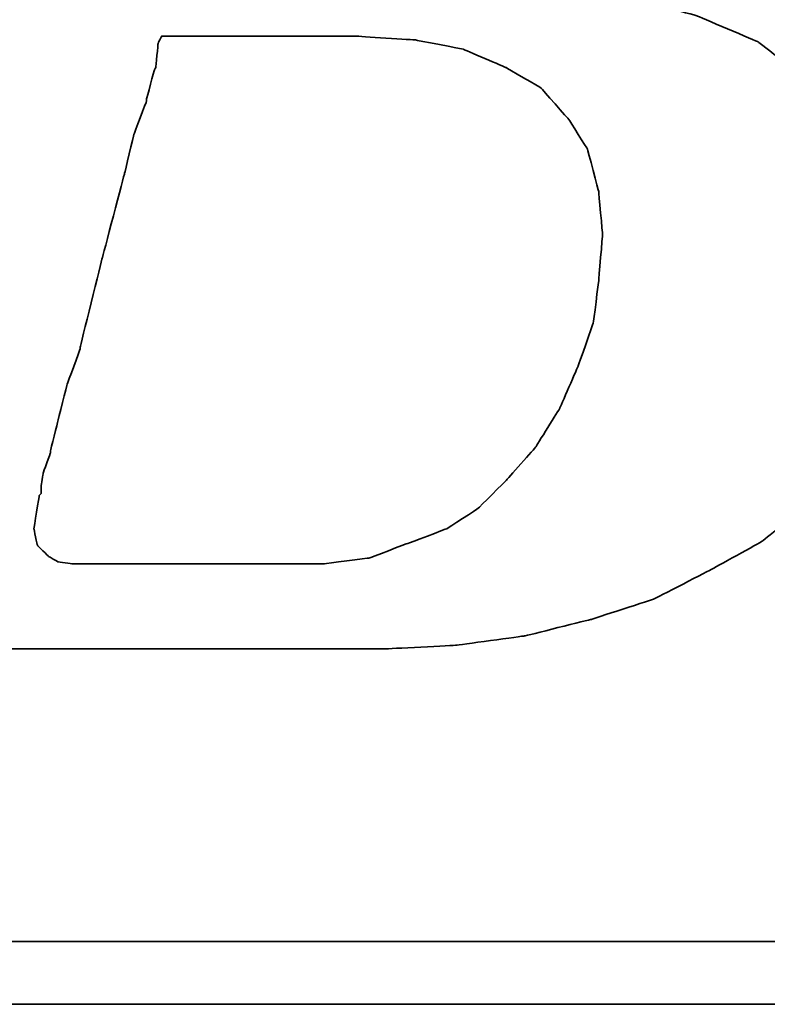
# Model space of a CAD drawing. Header units: millimetres. Extents: x -2774 to 3135, y -1571 to 860.
# Tile 23 of 256: x -2354.8 to -2352.09, y -1542.44 to -1538.86. Entities that reach past the tile are written whole.
import ezdxf

# ---------------------------------------------------------------- set-up
doc = ezdxf.new("R2010")
doc.units = ezdxf.units.MM
doc.layers.add('DIM', color=4, linetype='CONTINUOUS')
doc.layers.add('layer 1', color=7, linetype='CONTINUOUS')

# ---------------------------------------------------------------- blocks, each defined once
blk = doc.blocks.new('TBI MOTION logo(完整正式版)')
at = {"layer": 'layer 1', "color": 22, "lineweight": 35}
for points, knots in [([(-64.65375, -6.86375), (-64.65375, -6.86375), (-64.84375, -7.29625), (-64.84375, -7.29625), (-64.84375, -7.29625), (-64.84375, -7.29625), (-64.86875, -7.34375), (-64.86875, -7.34375), (-64.86875, -7.34375), (-64.86875, -7.34375), (-64.86875, -7.36875), (-64.86875, -7.36875), (-64.86875, -7.36875), (-64.86875, -7.36875), (-65.15375, -7.65375), (-65.15375, -7.65375), (-65.15375, -7.65375), (-65.15375, -7.65375), (-65.17875, -7.65375), (-65.17875, -7.65375), (-65.17875, -7.65375), (-65.17875, -7.65375), (-65.20375, -7.67875), (-65.20375, -7.67875), (-65.20375, -7.67875), (-65.20375, -7.67875), (-65.58875, -7.87125), (-65.58875, -7.87125), (-65.58875, -7.87125), (-65.58875, -7.87125), (-65.63375, -7.87125), (-65.63375, -7.87125), (-65.63375, -7.87125), (-65.63375, -7.87125), (-65.65875, -7.89375), (-65.65875, -7.89375), (-65.65875, -7.89375), (-65.65875, -7.89375), (-66.09375, -7.94375), (-66.09375, -7.94375), (-66.09375, -7.94375), (-66.09375, -7.94375), (-66.11375, -7.94375), (-66.11375, -7.94375), (-66.11375, -7.94375), (-66.11375, -7.94375), (-66.16375, -7.94375), (-66.16375, -7.94375), (-66.16375, -7.94375), (-66.16375, -7.94375), (-66.30875, -7.94375), (-66.30875, -7.94375), (-66.30875, -7.94375), (-66.30875, -7.94375), (-66.69375, -7.94375), (-66.69375, -7.94375), (-66.69375, -7.94375), (-66.69375, -7.94375), (-67.07375, -7.94375), (-67.07375, -7.94375), (-67.07375, -7.94375), (-67.07375, -7.94375), (-67.12375, -7.94375), (-67.12375, -7.94375), (-67.12375, -7.94375), (-67.12375, -7.94375), (-67.12375, -7.96625), (-67.12375, -7.96625), (-67.12375, -7.96625), (-67.12375, -7.96625), (-67.14875, -7.99125), (-67.14875, -7.99125), (-67.14875, -7.99125), (-67.14875, -7.99125), (-67.24375, -8.34875), (-67.24375, -8.34875), (-67.24375, -8.34875), (-67.24375, -8.34875), (-67.31375, -8.68625), (-67.31375, -8.68625), (-67.31375, -8.68625), (-67.31375, -8.68625), (-67.26875, -8.68625), (-67.26875, -8.68625), (-67.26875, -8.68625), (-67.26875, -8.68625), (-67.07375, -8.68625), (-67.07375, -8.68625), (-67.07375, -8.68625), (-67.07375, -8.68625), (-66.54875, -8.68625), (-66.54875, -8.68625), (-66.54875, -8.68625), (-66.54875, -8.68625), (-65.82625, -8.68625), (-65.82625, -8.68625), (-65.82625, -8.68625), (-65.82625, -8.68625), (-65.01375, -8.68625), (-65.01375, -8.68625), (-65.01375, -8.68625), (-65.01375, -8.68625), (-64.05375, -8.68625), (-64.05375, -8.68625), (-64.05375, -8.68625), (-64.05375, -8.68625), (-62.08375, -8.68625), (-62.08375, -8.68625), (-62.08375, -8.68625), (-62.08375, -8.68625), (-60.06875, -8.68625), (-60.06875, -8.68625), (-60.06875, -8.68625), (-60.06875, -8.68625), (-59.10875, -8.68625), (-59.10875, -8.68625), (-59.10875, -8.68625), (-59.10875, -8.68625), (-58.29375, -8.68625), (-58.29375, -8.68625), (-58.29375, -8.68625), (-58.29375, -8.68625), (-57.57375, -8.68625), (-57.57375, -8.68625), (-57.57375, -8.68625), (-57.57375, -8.68625), (-57.04875, -8.68625), (-57.04875, -8.68625), (-57.04875, -8.68625), (-57.04875, -8.68625), (-56.85375, -8.68625), (-56.85375, -8.68625), (-56.85375, -8.68625), (-56.85375, -8.68625), (-56.70875, -8.68625), (-56.70875, -8.68625), (-56.70875, -8.68625), (-56.70875, -8.68625), (-56.61375, -8.68625), (-56.61375, -8.68625), (-56.61375, -8.68625), (-56.61375, -8.68625), (-56.56875, -8.68625), (-56.56875, -8.68625), (-56.56875, -8.68625), (-56.56875, -8.68625), (-55.65375, -8.63875), (-55.65375, -8.63875), (-55.65375, -8.63875), (-55.65375, -8.63875), (-54.76875, -8.51875), (-54.76875, -8.51875), (-54.76875, -8.51875), (-54.76875, -8.51875), (-53.90375, -8.30375), (-53.90375, -8.30375), (-53.90375, -8.30375), (-53.90375, -8.30375), (-53.08875, -8.03875), (-53.08875, -8.03875), (-53.08875, -8.03875), (-53.08875, -8.03875), (-52.34375, -7.65375), (-52.34375, -7.65375), (-52.34375, -7.65375), (-52.34375, -7.65375), (-51.69875, -7.29625), (-51.69875, -7.29625), (-51.69875, -7.29625), (-51.69875, -7.29625), (-51.21875, -6.91125), (-51.21875, -6.91125), (-51.21875, -6.91125), (-51.21875, -6.91125), (-50.83375, -6.50375), (-50.83375, -6.50375), (-50.83375, -6.50375), (-50.83375, -6.50375), (-50.44875, -5.94875), (-50.44875, -5.94875), (-50.44875, -5.94875), (-50.44875, -5.94875), (-50.13875, -5.30375), (-50.13875, -5.30375), (-50.13875, -5.30375), (-50.13875, -5.30375), (-49.99375, -4.65375), (-49.99375, -4.65375), (-49.99375, -4.65375), (-49.99375, -4.65375), (-49.92375, -3.98375), (-49.92375, -3.98375), (-49.92375, -3.98375), (-49.92375, -3.98375), (-49.99375, -3.19374), (-49.99375, -3.19374), (-49.99375, -3.19374), (-49.99375, -3.19374), (-50.23374, -2.44874), (-50.23374, -2.44874), (-50.23374, -2.44874), (-50.23374, -2.44874), (-50.59375, -1.87374), (-50.59375, -1.87374), (-50.59375, -1.87374), (-50.59375, -1.87374), (-51.09875, -1.31874), (-51.09875, -1.31874), (-51.09875, -1.31874), (-51.09875, -1.31874), (-51.74375, -0.81875), (-51.74375, -0.81875), (-51.74375, -0.81875), (-51.74375, -0.81875), (-52.53875, -0.48125), (-52.53875, -0.48125), (-52.53875, -0.48125), (-52.53875, -0.48125), (-53.47375, -0.21875), (-53.47375, -0.21875), (-53.47375, -0.21875), (-53.47375, -0.21875), (-54.52875, -0.04874), (-54.52875, -0.04874), (-54.52875, -0.04874), (-54.52875, -0.04874), (-55.65375, 0.12125), (-55.65375, 0.12125), (-55.65375, 0.12125), (-55.65375, 0.12125), (-54.50375, 0.28624), (-54.50375, 0.28624), (-54.50375, 0.28624), (-54.50375, 0.28624), (-53.83375, 0.38124), (-53.83375, 0.38124), (-53.83375, 0.38124), (-53.83375, 0.38124), (-53.18375, 0.50125), (-53.18375, 0.50125), (-53.18375, 0.50125), (-53.18375, 0.50125), (-52.55875, 0.66874), (-52.55875, 0.66874), (-52.55875, 0.66874), (-52.55875, 0.66874), (-52.03375, 0.86124), (-52.03375, 0.86124), (-52.03375, 0.86124), (-52.03375, 0.86124), (-51.50374, 1.03124), (-51.50374, 1.03124), (-51.50374, 1.03124), (-51.50374, 1.03124), (-51.09875, 1.27125), (-51.09875, 1.27125), (-51.09875, 1.27125), (-51.09875, 1.27125), (-50.71375, 1.48624), (-50.71375, 1.48624), (-50.71375, 1.48624), (-50.71375, 1.48624), (-50.37625, 1.77625), (-50.37625, 1.77625), (-50.37625, 1.77625), (-50.37625, 1.77625), (-49.82375, 2.37625), (-49.82375, 2.37625), (-49.82375, 2.37625), (-49.82375, 2.37625), (-49.41875, 2.99625), (-49.41875, 2.99625), (-49.41875, 2.99625), (-49.41875, 2.99625), (-49.22375, 3.76625), (-49.22375, 3.76625), (-49.22375, 3.76625), (-49.22375, 3.76625), (-49.15375, 4.50874), (-49.15375, 4.50874), (-49.15375, 4.50874), (-49.15375, 4.50874), (-49.20375, 5.25125), (-49.20375, 5.25125), (-49.20375, 5.25125), (-49.20375, 5.25125), (-49.41875, 5.92625), (-49.41875, 5.92625), (-49.41875, 5.92625), (-49.41875, 5.92625), (-49.77875, 6.47625), (-49.77875, 6.47625), (-49.77875, 6.47625), (-49.77875, 6.47625), (-50.33125, 7.02624), (-50.33125, 7.02624), (-50.33125, 7.02624), (-50.33125, 7.02624), (-51.00125, 7.43625), (-51.00125, 7.43625), (-51.00125, 7.43625), (-51.00125, 7.43625), (-51.79375, 7.72625), (-51.79375, 7.72625), (-51.79375, 7.72625), (-51.79375, 7.72625), (-52.72875, 7.89124), (-52.72875, 7.89124), (-52.72875, 7.89124), (-52.72875, 7.89124), (-53.83375, 7.98625), (-53.83375, 7.98625), (-53.83375, 7.98625), (-53.83375, 7.98625), (-53.92875, 7.98625), (-53.92875, 7.98625), (-53.92875, 7.98625), (-53.92875, 7.98625), (-54.26375, 7.98625), (-54.26375, 7.98625), (-54.26375, 7.98625), (-54.26375, 7.98625), (-54.74375, 7.98625), (-54.74375, 7.98625), (-54.74375, 7.98625), (-54.74375, 7.98625), (-55.36875, 7.98625), (-55.36875, 7.98625), (-55.36875, 7.98625), (-55.36875, 7.98625), (-56.13375, 7.98625), (-56.13375, 7.98625), (-56.13375, 7.98625), (-56.13375, 7.98625), (-56.94875, 7.98625), (-56.94875, 7.98625), (-56.94875, 7.98625), (-56.94875, 7.98625), (-58.77625, 7.98625), (-58.77625, 7.98625), (-58.77625, 7.98625), (-58.77625, 7.98625), (-60.59875, 7.98625), (-60.59875, 7.98625), (-60.59875, 7.98625), (-60.59875, 7.98625), (-61.41375, 7.98625), (-61.41375, 7.98625), (-61.41375, 7.98625), (-61.41375, 7.98625), (-62.17875, 7.98625), (-62.17875, 7.98625), (-62.17875, 7.98625), (-62.17875, 7.98625), (-62.80375, 7.98625), (-62.80375, 7.98625), (-62.80375, 7.98625), (-62.80375, 7.98625), (-63.30625, 7.98625), (-63.30625, 7.98625), (-63.30625, 7.98625), (-63.30625, 7.98625), (-63.57375, 7.98625), (-63.57375, 7.98625), (-63.57375, 7.98625), (-63.57375, 7.98625), (-63.57375, 7.96375), (-63.57375, 7.96375), (-63.57375, 7.96375), (-63.57375, 7.96375), (-63.59875, 7.94125), (-63.59875, 7.94125), (-63.59875, 7.94125), (-63.59875, 7.94125), (-63.69375, 7.55625), (-63.69375, 7.55625), (-63.69375, 7.55625), (-63.69375, 7.55625), (-63.76375, 7.24624), (-63.76375, 7.24624), (-63.76375, 7.24624), (-63.76375, 7.24624), (-63.23875, 7.24624), (-63.23875, 7.24624), (-63.23875, 7.24624), (-63.23875, 7.24624), (-62.75875, 7.24624), (-62.75875, 7.24624), (-62.75875, 7.24624), (-62.75875, 7.24624), (-62.61125, 7.24624), (-62.61125, 7.24624), (-62.61125, 7.24624), (-62.61125, 7.24624), (-62.56625, 7.24624), (-62.56625, 7.24624), (-62.56625, 7.24624), (-62.56625, 7.24624), (-62.22875, 7.24624), (-62.22875, 7.24624), (-62.22875, 7.24624), (-62.22875, 7.24624), (-62.20375, 7.24624), (-62.20375, 7.24624), (-62.20375, 7.24624), (-62.20375, 7.24624), (-62.17875, 7.21875), (-62.17875, 7.21875), (-62.17875, 7.21875), (-62.17875, 7.21875), (-61.96375, 7.17125), (-61.96375, 7.17125), (-61.96375, 7.17125), (-61.96375, 7.17125), (-61.72375, 7.12624), (-61.72375, 7.12624), (-61.72375, 7.12624), (-61.72375, 7.12624), (-61.70375, 7.12624), (-61.70375, 7.12624), (-61.70375, 7.12624), (-61.70375, 7.12624), (-61.55875, 7.07624), (-61.55875, 7.07624), (-61.55875, 7.07624), (-61.55875, 7.07624), (-61.50875, 7.07624), (-61.50875, 7.07624), (-61.50875, 7.07624), (-61.50875, 7.07624), (-61.48375, 7.02624), (-61.48375, 7.02624), (-61.48375, 7.02624), (-61.48375, 7.02624), (-61.31875, 6.83375), (-61.31875, 6.83375), (-61.31875, 6.83375), (-61.31875, 6.83375), (-61.29375, 6.81125), (-61.29375, 6.81125), (-61.29375, 6.81125), (-61.29375, 6.81125), (-61.29375, 6.78625), (-61.29375, 6.78625), (-61.29375, 6.78625), (-61.29375, 6.78625), (-61.19875, 6.50124), (-61.19875, 6.50124), (-61.19875, 6.50124), (-61.19875, 6.50124), (-61.17375, 6.45124), (-61.17375, 6.45124), (-61.17375, 6.45124), (-61.17375, 6.45124), (-61.19875, 6.40625), (-61.19875, 6.40625), (-61.19875, 6.40625), (-61.19875, 6.40625), (-61.26875, 5.99624), (-61.26875, 5.99624), (-61.26875, 5.99624), (-61.26875, 5.99624), (-61.26875, 5.85125), (-61.26875, 5.85125), (-61.26875, 5.85125), (-61.26875, 5.85125), (-61.26875, 5.82625), (-61.26875, 5.82625), (-61.26875, 5.82625), (-61.26875, 5.82625), (-61.29375, 5.80625), (-61.29375, 5.80625), (-61.29375, 5.80625), (-61.29375, 5.80625), (-61.34125, 5.66125), (-61.34125, 5.66125), (-61.34125, 5.66125), (-61.34125, 5.66125), (-61.41375, 5.44625), (-61.41375, 5.44625), (-61.41375, 5.44625), (-61.41375, 5.44625), (-61.48375, 5.15625), (-61.48375, 5.15625), (-61.48375, 5.15625), (-61.48375, 5.15625), (-61.58375, 4.82124), (-61.58375, 4.82124), (-61.58375, 4.82124), (-61.58375, 4.82124), (-61.79875, 4.00375), (-61.79875, 4.00375), (-61.79875, 4.00375), (-61.79875, 4.00375), (-62.05875, 2.99625), (-62.05875, 2.99625), (-62.05875, 2.99625), (-62.05875, 2.99625), (-62.34875, 1.91625), (-62.34875, 1.91625), (-62.34875, 1.91625), (-62.34875, 1.91625), (-62.97375, -0.41124), (-62.97375, -0.41124), (-62.97375, -0.41124), (-62.97375, -0.41124), (-63.59875, -2.75875), (-63.59875, -2.75875), (-63.59875, -2.75875), (-63.59875, -2.75875), (-63.88375, -3.86374), (-63.88375, -3.86374), (-63.88375, -3.86374), (-63.88375, -3.86374), (-64.14875, -4.82374), (-64.14875, -4.82374), (-64.14875, -4.82374), (-64.14875, -4.82374), (-64.36375, -5.64125), (-64.36375, -5.64125), (-64.36375, -5.64125), (-64.36375, -5.64125), (-64.43625, -5.97625), (-64.43625, -5.97625), (-64.43625, -5.97625), (-64.43625, -5.97625), (-64.50875, -6.28625), (-64.50875, -6.28625), (-64.50875, -6.28625), (-64.50875, -6.28625), (-64.50875, -6.30875), (-64.50875, -6.30875), (-64.50875, -6.30875), (-64.50875, -6.30875), (-64.57875, -6.50375), (-64.57875, -6.50375), (-64.57875, -6.50375), (-64.57875, -6.50375), (-64.62875, -6.69625), (-64.62875, -6.69625), (-64.62875, -6.69625), (-64.62875, -6.69625), (-64.62875, -6.76875), (-64.62875, -6.76875), (-64.62875, -6.76875), (-64.62875, -6.76875), (-64.62875, -6.81375), (-64.62875, -6.81375), (-64.62875, -6.81375), (-64.62875, -6.81375), (-64.62875, -6.83875), (-64.62875, -6.83875), (-64.62875, -6.83875), (-64.62875, -6.83875), (-64.65375, -6.86375), (-64.65375, -6.86375)], [0, 0, 0, 0, 0.00719424, 0.00719424, 0.00719424, 0.00719425, 0.01438849, 0.01438849, 0.01438849, 0.0143885, 0.02158273, 0.02158273, 0.02158273, 0.02158274, 0.02877698, 0.02877698, 0.02877698, 0.02877699, 0.03597122, 0.03597122, 0.03597122, 0.03597123, 0.04316547, 0.04316547, 0.04316547, 0.04316548, 0.05035971, 0.05035971, 0.05035971, 0.05035972, 0.05755396, 0.05755396, 0.05755396, 0.05755397, 0.0647482, 0.0647482, 0.0647482, 0.06474821, 0.07194245, 0.07194245, 0.07194245, 0.07194246, 0.07913669, 0.07913669, 0.07913669, 0.0791367, 0.08633094, 0.08633094, 0.08633094, 0.08633095, 0.09352518, 0.09352518, 0.09352518, 0.09352519, 0.10071942, 0.10071942, 0.10071942, 0.10071943, 0.10791367, 0.10791367, 0.10791367, 0.10791368, 0.11510791, 0.11510791, 0.11510791, 0.11510792, 0.12230216, 0.12230216, 0.12230216, 0.12230217, 0.1294964, 0.1294964, 0.1294964, 0.12949641, 0.13669065, 0.13669065, 0.13669065, 0.13669066, 0.14388489, 0.14388489, 0.14388489, 0.1438849, 0.15107914, 0.15107914, 0.15107914, 0.15107915, 0.15827338, 0.15827338, 0.15827338, 0.15827339, 0.16546763, 0.16546763, 0.16546763, 0.16546764, 0.17266187, 0.17266187, 0.17266187, 0.17266188, 0.17985612, 0.17985612, 0.17985612, 0.17985613, 0.18705036, 0.18705036, 0.18705036, 0.18705037, 0.1942446, 0.1942446, 0.1942446, 0.19424461, 0.20143885, 0.20143885, 0.20143885, 0.20143886, 0.20863309, 0.20863309, 0.20863309, 0.2086331, 0.21582734, 0.21582734, 0.21582734, 0.21582735, 0.22302158, 0.22302158, 0.22302158, 0.22302159, 0.23021583, 0.23021583, 0.23021583, 0.23021584, 0.23741007, 0.23741007, 0.23741007, 0.23741008, 0.24460432, 0.24460432, 0.24460432, 0.24460433, 0.25179856, 0.25179856, 0.25179856, 0.25179857, 0.25899281, 0.25899281, 0.25899281, 0.25899282, 0.26618705, 0.26618705, 0.26618705, 0.26618706, 0.27338129, 0.27338129, 0.27338129, 0.2733813, 0.28057554, 0.28057554, 0.28057554, 0.28057555, 0.28776978, 0.28776978, 0.28776978, 0.28776979, 0.29496403, 0.29496403, 0.29496403, 0.29496404, 0.30215827, 0.30215827, 0.30215827, 0.30215828, 0.30935252, 0.30935252, 0.30935252, 0.30935253, 0.31654676, 0.31654676, 0.31654676, 0.31654677, 0.32374101, 0.32374101, 0.32374101, 0.32374102, 0.33093525, 0.33093525, 0.33093525, 0.33093526, 0.3381295, 0.3381295, 0.3381295, 0.33812951, 0.34532374, 0.34532374, 0.34532374, 0.34532375, 0.35251799, 0.35251799, 0.35251799, 0.352518, 0.35971223, 0.35971223, 0.35971223, 0.35971224, 0.36690647, 0.36690647, 0.36690647, 0.36690648, 0.37410072, 0.37410072, 0.37410072, 0.37410073, 0.38129496, 0.38129496, 0.38129496, 0.38129497, 0.38848921, 0.38848921, 0.38848921, 0.38848922, 0.39568345, 0.39568345, 0.39568345, 0.39568346, 0.4028777, 0.4028777, 0.4028777, 0.40287771, 0.41007194, 0.41007194, 0.41007194, 0.41007195, 0.41726619, 0.41726619, 0.41726619, 0.4172662, 0.42446043, 0.42446043, 0.42446043, 0.42446044, 0.43165468, 0.43165468, 0.43165468, 0.43165469, 0.43884892, 0.43884892, 0.43884892, 0.43884893, 0.44604317, 0.44604317, 0.44604317, 0.44604318, 0.45323741, 0.45323741, 0.45323741, 0.45323742, 0.46043165, 0.46043165, 0.46043165, 0.46043166, 0.4676259, 0.4676259, 0.4676259, 0.46762591, 0.47482014, 0.47482014, 0.47482014, 0.47482015, 0.48201439, 0.48201439, 0.48201439, 0.4820144, 0.48920863, 0.48920863, 0.48920863, 0.48920864, 0.49640288, 0.49640288, 0.49640288, 0.49640289, 0.50359712, 0.50359712, 0.50359712, 0.50359713, 0.51079137, 0.51079137, 0.51079137, 0.51079138, 0.51798561, 0.51798561, 0.51798561, 0.51798562, 0.52517986, 0.52517986, 0.52517986, 0.52517987, 0.5323741, 0.5323741, 0.5323741, 0.53237411, 0.53956835, 0.53956835, 0.53956835, 0.53956836, 0.54676259, 0.54676259, 0.54676259, 0.5467626, 0.55395683, 0.55395683, 0.55395683, 0.55395684, 0.56115108, 0.56115108, 0.56115108, 0.56115109, 0.56834532, 0.56834532, 0.56834532, 0.56834533, 0.57553957, 0.57553957, 0.57553957, 0.57553958, 0.58273381, 0.58273381, 0.58273381, 0.58273382, 0.58992806, 0.58992806, 0.58992806, 0.58992807, 0.5971223, 0.5971223, 0.5971223, 0.59712231, 0.60431655, 0.60431655, 0.60431655, 0.60431656, 0.61151079, 0.61151079, 0.61151079, 0.6115108, 0.61870504, 0.61870504, 0.61870504, 0.61870505, 0.62589928, 0.62589928, 0.62589928, 0.62589929, 0.63309353, 0.63309353, 0.63309353, 0.63309354, 0.64028777, 0.64028777, 0.64028777, 0.64028778, 0.64748201, 0.64748201, 0.64748201, 0.64748202, 0.65467626, 0.65467626, 0.65467626, 0.65467627, 0.6618705, 0.6618705, 0.6618705, 0.66187051, 0.66906475, 0.66906475, 0.66906475, 0.66906476, 0.67625899, 0.67625899, 0.67625899, 0.676259, 0.68345324, 0.68345324, 0.68345324, 0.68345325, 0.69064748, 0.69064748, 0.69064748, 0.69064749, 0.69784173, 0.69784173, 0.69784173, 0.69784174, 0.70503597, 0.70503597, 0.70503597, 0.70503598, 0.71223022, 0.71223022, 0.71223022, 0.71223023, 0.71942446, 0.71942446, 0.71942446, 0.71942447, 0.72661871, 0.72661871, 0.72661871, 0.72661872, 0.73381295, 0.73381295, 0.73381295, 0.73381296, 0.74100719, 0.74100719, 0.74100719, 0.7410072, 0.74820144, 0.74820144, 0.74820144, 0.74820145, 0.75539568, 0.75539568, 0.75539568, 0.75539569, 0.76258993, 0.76258993, 0.76258993, 0.76258994, 0.76978417, 0.76978417, 0.76978417, 0.76978418, 0.77697842, 0.77697842, 0.77697842, 0.77697843, 0.78417266, 0.78417266, 0.78417266, 0.78417267, 0.79136691, 0.79136691, 0.79136691, 0.79136692, 0.79856115, 0.79856115, 0.79856115, 0.79856116, 0.8057554, 0.8057554, 0.8057554, 0.80575541, 0.81294964, 0.81294964, 0.81294964, 0.81294965, 0.82014388, 0.82014388, 0.82014388, 0.82014389, 0.82733813, 0.82733813, 0.82733813, 0.82733814, 0.83453237, 0.83453237, 0.83453237, 0.83453238, 0.84172662, 0.84172662, 0.84172662, 0.84172663, 0.84892086, 0.84892086, 0.84892086, 0.84892087, 0.85611511, 0.85611511, 0.85611511, 0.85611512, 0.86330935, 0.86330935, 0.86330935, 0.86330936, 0.8705036, 0.8705036, 0.8705036, 0.87050361, 0.87769784, 0.87769784, 0.87769784, 0.87769785, 0.88489209, 0.88489209, 0.88489209, 0.8848921, 0.89208633, 0.89208633, 0.89208633, 0.89208634, 0.89928058, 0.89928058, 0.89928058, 0.89928059, 0.90647482, 0.90647482, 0.90647482, 0.90647483, 0.91366906, 0.91366906, 0.91366906, 0.91366907, 0.92086331, 0.92086331, 0.92086331, 0.92086332, 0.92805755, 0.92805755, 0.92805755, 0.92805756, 0.9352518, 0.9352518, 0.9352518, 0.93525181, 0.94244604, 0.94244604, 0.94244604, 0.94244605, 0.94964029, 0.94964029, 0.94964029, 0.9496403, 0.95683453, 0.95683453, 0.95683453, 0.95683454, 0.96402878, 0.96402878, 0.96402878, 0.96402879, 0.97122302, 0.97122302, 0.97122302, 0.97122303, 0.97841727, 0.97841727, 0.97841727, 0.97841728, 0.98561151, 0.98561151, 0.98561151, 0.98561152, 0.99280576, 0.99280576, 0.99280576, 0.99280577, 1, 1, 1, 1]), ([(-61.03125, -6.57375), (-61.03125, -6.57375), (-61.03125, -6.67125), (-61.03125, -6.67125), (-61.03125, -6.67125), (-61.03125, -6.67125), (-61.05375, -6.69625), (-61.05375, -6.69625), (-61.05375, -6.69625), (-61.05375, -6.69625), (-61.12375, -7.12875), (-61.12375, -7.12875), (-61.12375, -7.12875), (-61.12375, -7.12875), (-61.07875, -7.34375), (-61.07875, -7.34375), (-61.07875, -7.34375), (-61.07875, -7.34375), (-60.93375, -7.48875), (-60.93375, -7.48875), (-60.93375, -7.48875), (-60.93375, -7.48875), (-60.81375, -7.55625), (-60.81375, -7.55625), (-60.81375, -7.55625), (-60.81375, -7.55625), (-60.62375, -7.58375), (-60.62375, -7.58375), (-60.62375, -7.58375), (-60.62375, -7.58375), (-60.30875, -7.58375), (-60.30875, -7.58375), (-60.30875, -7.58375), (-60.30875, -7.58375), (-59.97375, -7.58375), (-59.97375, -7.58375), (-59.97375, -7.58375), (-59.97375, -7.58375), (-59.87875, -7.58375), (-59.87875, -7.58375), (-59.87875, -7.58375), (-59.87875, -7.58375), (-59.63625, -7.58375), (-59.63625, -7.58375), (-59.63625, -7.58375), (-59.63625, -7.58375), (-58.96875, -7.58375), (-58.96875, -7.58375), (-58.96875, -7.58375), (-58.96875, -7.58375), (-58.29375, -7.58375), (-58.29375, -7.58375), (-58.29375, -7.58375), (-58.29375, -7.58375), (-58.05375, -7.58375), (-58.05375, -7.58375), (-58.05375, -7.58375), (-58.05375, -7.58375), (-57.98375, -7.58375), (-57.98375, -7.58375), (-57.98375, -7.58375), (-57.98375, -7.58375), (-57.35875, -7.58375), (-57.35875, -7.58375), (-57.35875, -7.58375), (-57.35875, -7.58375), (-56.78375, -7.50875), (-56.78375, -7.50875), (-56.78375, -7.50875), (-56.78375, -7.50875), (-56.27875, -7.31875), (-56.27875, -7.31875), (-56.27875, -7.31875), (-56.27875, -7.31875), (-55.77375, -7.12875), (-55.77375, -7.12875), (-55.77375, -7.12875), (-55.77375, -7.12875), (-55.36875, -6.86375), (-55.36875, -6.86375), (-55.36875, -6.86375), (-55.36875, -6.86375), (-55.00875, -6.50375), (-55.00875, -6.50375), (-55.00875, -6.50375), (-55.00875, -6.50375), (-54.62375, -6.06875), (-54.62375, -6.06875), (-54.62375, -6.06875), (-54.62375, -6.06875), (-54.31375, -5.56875), (-54.31375, -5.56875), (-54.31375, -5.56875), (-54.31375, -5.56875), (-54.07375, -5.01625), (-54.07375, -5.01625), (-54.07375, -5.01625), (-54.07375, -5.01625), (-53.87875, -4.46374), (-53.87875, -4.46374), (-53.87875, -4.46374), (-53.87875, -4.46374), (-53.80875, -3.91375), (-53.80875, -3.91375), (-53.80875, -3.91375), (-53.80875, -3.91375), (-53.75875, -3.31375), (-53.75875, -3.31375), (-53.75875, -3.31375), (-53.75875, -3.31375), (-53.80875, -2.75875), (-53.80875, -2.75875), (-53.80875, -2.75875), (-53.80875, -2.75875), (-53.95375, -2.20875), (-53.95375, -2.20875), (-53.95375, -2.20875), (-53.95375, -2.20875), (-54.19375, -1.82625), (-54.19375, -1.82625), (-54.19375, -1.82625), (-54.19375, -1.82625), (-54.55375, -1.41875), (-54.55375, -1.41875), (-54.55375, -1.41875), (-54.55375, -1.41875), (-55.00875, -1.15125), (-55.00875, -1.15125), (-55.00875, -1.15125), (-55.00875, -1.15125), (-55.56125, -0.91375), (-55.56125, -0.91375), (-55.56125, -0.91375), (-55.56125, -0.91375), (-56.18125, -0.79375), (-56.18125, -0.79375), (-56.18125, -0.79375), (-56.18125, -0.79375), (-56.94875, -0.74374), (-56.94875, -0.74374), (-56.94875, -0.74374), (-56.94875, -0.74374), (-56.99875, -0.74374), (-56.99875, -0.74374), (-56.99875, -0.74374), (-56.99875, -0.74374), (-57.09375, -0.74374), (-57.09375, -0.74374), (-57.09375, -0.74374), (-57.09375, -0.74374), (-57.38375, -0.74374), (-57.38375, -0.74374), (-57.38375, -0.74374), (-57.38375, -0.74374), (-57.76875, -0.74374), (-57.76875, -0.74374), (-57.76875, -0.74374), (-57.76875, -0.74374), (-58.24625, -0.74374), (-58.24625, -0.74374), (-58.24625, -0.74374), (-58.24625, -0.74374), (-58.72875, -0.74374), (-58.72875, -0.74374), (-58.72875, -0.74374), (-58.72875, -0.74374), (-59.20875, -0.74374), (-59.20875, -0.74374), (-59.20875, -0.74374), (-59.20875, -0.74374), (-59.46875, -0.74374), (-59.46875, -0.74374), (-59.46875, -0.74374), (-59.46875, -0.74374), (-59.51625, -0.83875), (-59.51625, -0.83875), (-59.51625, -0.83875), (-59.51625, -0.83875), (-59.54375, -1.15125), (-59.54375, -1.15125), (-59.54375, -1.15125), (-59.54375, -1.15125), (-59.56375, -1.17874), (-59.56375, -1.17874), (-59.56375, -1.17874), (-59.56375, -1.17874), (-59.66375, -1.55875), (-59.66375, -1.55875), (-59.66375, -1.55875), (-59.66375, -1.55875), (-59.66375, -1.58375), (-59.66375, -1.58375), (-59.66375, -1.58375), (-59.66375, -1.58375), (-59.82875, -2.01874), (-59.82875, -2.01874), (-59.82875, -2.01874), (-59.82875, -2.01874), (-59.94875, -2.52125), (-59.94875, -2.52125), (-59.94875, -2.52125), (-59.94875, -2.52125), (-60.23875, -3.62375), (-60.23875, -3.62375), (-60.23875, -3.62375), (-60.23875, -3.62375), (-60.52375, -4.77624), (-60.52375, -4.77624), (-60.52375, -4.77624), (-60.52375, -4.77624), (-60.52375, -4.79874), (-60.52375, -4.79874), (-60.52375, -4.79874), (-60.52375, -4.79874), (-60.69125, -5.25375), (-60.69125, -5.25375), (-60.69125, -5.25375), (-60.69125, -5.25375), (-60.81375, -5.73625), (-60.81375, -5.73625), (-60.81375, -5.73625), (-60.81375, -5.73625), (-60.90875, -6.11875), (-60.90875, -6.11875), (-60.90875, -6.11875), (-60.90875, -6.11875), (-60.90875, -6.14375), (-60.90875, -6.14375), (-60.90875, -6.14375), (-60.90875, -6.14375), (-61.00375, -6.40875), (-61.00375, -6.40875), (-61.00375, -6.40875), (-61.00375, -6.40875), (-61.03125, -6.57375), (-61.03125, -6.57375)], [0, 0, 0, 0, 0.01694915, 0.01694915, 0.01694915, 0.01694916, 0.03389831, 0.03389831, 0.03389831, 0.03389832, 0.05084746, 0.05084746, 0.05084746, 0.05084747, 0.06779661, 0.06779661, 0.06779661, 0.06779662, 0.08474576, 0.08474576, 0.08474576, 0.08474577, 0.10169492, 0.10169492, 0.10169492, 0.10169493, 0.11864407, 0.11864407, 0.11864407, 0.11864408, 0.13559322, 0.13559322, 0.13559322, 0.13559323, 0.15254237, 0.15254237, 0.15254237, 0.15254238, 0.16949153, 0.16949153, 0.16949153, 0.16949154, 0.18644068, 0.18644068, 0.18644068, 0.18644069, 0.20338983, 0.20338983, 0.20338983, 0.20338984, 0.22033898, 0.22033898, 0.22033898, 0.22033899, 0.23728814, 0.23728814, 0.23728814, 0.23728815, 0.25423729, 0.25423729, 0.25423729, 0.2542373, 0.27118644, 0.27118644, 0.27118644, 0.27118645, 0.28813559, 0.28813559, 0.28813559, 0.2881356, 0.30508475, 0.30508475, 0.30508475, 0.30508476, 0.3220339, 0.3220339, 0.3220339, 0.32203391, 0.33898305, 0.33898305, 0.33898305, 0.33898306, 0.3559322, 0.3559322, 0.3559322, 0.35593221, 0.37288136, 0.37288136, 0.37288136, 0.37288137, 0.38983051, 0.38983051, 0.38983051, 0.38983052, 0.40677966, 0.40677966, 0.40677966, 0.40677967, 0.42372881, 0.42372881, 0.42372881, 0.42372882, 0.44067797, 0.44067797, 0.44067797, 0.44067798, 0.45762712, 0.45762712, 0.45762712, 0.45762713, 0.47457627, 0.47457627, 0.47457627, 0.47457628, 0.49152542, 0.49152542, 0.49152542, 0.49152543, 0.50847458, 0.50847458, 0.50847458, 0.50847459, 0.52542373, 0.52542373, 0.52542373, 0.52542374, 0.54237288, 0.54237288, 0.54237288, 0.54237289, 0.55932203, 0.55932203, 0.55932203, 0.55932204, 0.57627119, 0.57627119, 0.57627119, 0.5762712, 0.59322034, 0.59322034, 0.59322034, 0.59322035, 0.61016949, 0.61016949, 0.61016949, 0.6101695, 0.62711864, 0.62711864, 0.62711864, 0.62711865, 0.6440678, 0.6440678, 0.6440678, 0.64406781, 0.66101695, 0.66101695, 0.66101695, 0.66101696, 0.6779661, 0.6779661, 0.6779661, 0.67796611, 0.69491525, 0.69491525, 0.69491525, 0.69491526, 0.71186441, 0.71186441, 0.71186441, 0.71186442, 0.72881356, 0.72881356, 0.72881356, 0.72881357, 0.74576271, 0.74576271, 0.74576271, 0.74576272, 0.76271186, 0.76271186, 0.76271186, 0.76271187, 0.77966102, 0.77966102, 0.77966102, 0.77966103, 0.79661017, 0.79661017, 0.79661017, 0.79661018, 0.81355932, 0.81355932, 0.81355932, 0.81355933, 0.83050847, 0.83050847, 0.83050847, 0.83050848, 0.84745763, 0.84745763, 0.84745763, 0.84745764, 0.86440678, 0.86440678, 0.86440678, 0.86440679, 0.88135593, 0.88135593, 0.88135593, 0.88135594, 0.89830508, 0.89830508, 0.89830508, 0.89830509, 0.91525424, 0.91525424, 0.91525424, 0.91525425, 0.93220339, 0.93220339, 0.93220339, 0.9322034, 0.94915254, 0.94915254, 0.94915254, 0.94915255, 0.96610169, 0.96610169, 0.96610169, 0.9661017, 0.98305085, 0.98305085, 0.98305085, 0.98305086, 1, 1, 1, 1]), ([(75.90875, -9.47875), (75.90875, -9.47875), (75.90875, -12.28625), (75.90875, -12.28625), (75.90875, -12.28625), (75.90875, -12.28625), (75.90875, -12.47875), (75.90875, -12.47875), (75.90875, -12.47875), (75.90875, -12.47875), (75.71625, -12.47875), (75.71625, -12.47875), (75.71625, -12.47875), (75.71625, -12.47875), (-88.32875, -12.47875), (-88.32875, -12.47875), (-88.32875, -12.47875), (-88.32875, -12.47875), (-88.32875, -13.29375), (-88.32875, -13.29375), (-88.32875, -13.29375), (-88.32875, -13.29375), (82.89125, -13.29375), (82.89125, -13.29375), (82.89125, -13.29375), (82.89125, -13.29375), (75.90875, -9.47875), (75.90875, -9.47875)], [0, 0, 0, 0, 0.14285714, 0.14285714, 0.14285714, 0.14285715, 0.28571429, 0.28571429, 0.28571429, 0.2857143, 0.42857143, 0.42857143, 0.42857143, 0.42857144, 0.57142857, 0.57142857, 0.57142857, 0.57142858, 0.71428571, 0.71428571, 0.71428571, 0.71428572, 0.85714286, 0.85714286, 0.85714286, 0.85714287, 1, 1, 1, 1])]:
    blk.add_open_spline(points, degree=3, knots=knots, dxfattribs=at)

msp = doc.modelspace()

# ---------------------------------------------------------------- block references
at = {"layer": 'DIM', "color": 7, "xscale": 0.2802190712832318, "yscale": 0.2802190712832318, "zscale": 0.2802190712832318}
msp.add_blockref('TBI MOTION logo(完整正式版)', (-2337.6206, -1538.714), dxfattribs=at)

doc.saveas('drawing.dxf')
